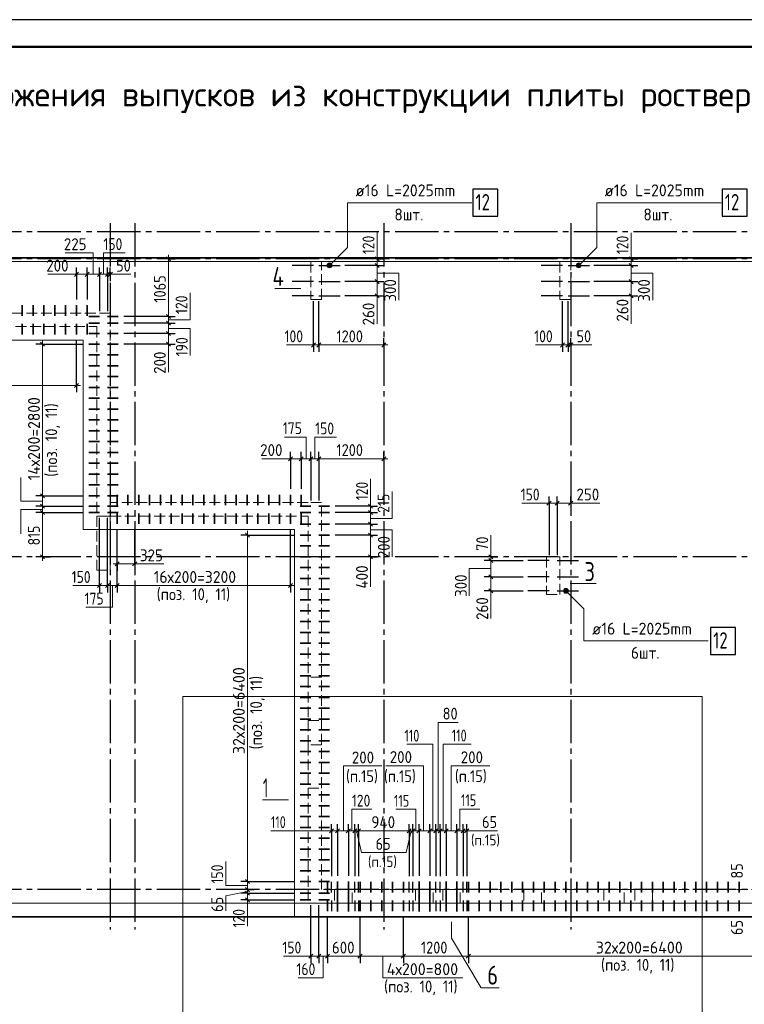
# Model space of a CAD drawing. Header units: millimetres. Extents: x 0 to 42000, y 0 to 29700.
# Tile 3 of 7: x 7027 to 20405, y 11514 to 29700. Entities that reach past the tile are written whole.
import ezdxf

# ---------------------------------------------------------------- set-up
doc = ezdxf.new("R2010")
doc.units = ezdxf.units.MM
doc.linetypes.add('______2', pattern=[270, 200, -70])
doc.linetypes.add('______5', pattern=[1100, 800, -100, 100, -100])
for name, color, linetype, lineweight in [('Standard', 7, 'Continuous', 25), ('Выпуски арматуры Г-обр.', 52, 'Continuous', 25), ('Выпуски арматуры П-обр. равн.', 52, 'Continuous', 25), ('Выпуски ДОП Г-обр.', 52, 'Continuous', 25), ('ЖБ Пилон', 7, 'Continuous', 35), ('ЖБ Плита Фундамента верхний уровень', 7, 'Continuous', 35), ('ЖБ Стена верхний уровень', 7, 'Continuous', 35), ('Общий01', 7, 'Continuous', 13), ('Позиционная метка номер позиции', 7, 'Continuous', 13), ('Размерная линия_ общее', 7, 'Continuous', 13), ('Текст_ общее', 7, 'Continuous', 25)]:
    doc.layers.add(name, color=color, linetype=linetype, lineweight=lineweight)
doc.layers.add('Оси', color=7, linetype='______5', true_color=0x656565)
doc.styles.add('ISOCPEUR', font='txt')

msp = doc.modelspace()

# ---------------------------------------------------------------- hatches: boundary and pattern name
at = {"layer": 'Позиционная метка номер позиции', "linetype": 'Continuous', "lineweight": 13, "transparency": 33554687}
for points in [[(12704, 25173), (12779, 25130), (12715, 25193)], [(12704, 25150), (12758, 25118), (12704, 25173)], [(12704, 25173), (12758, 25118), (12779, 25130)], [(12735, 25118), (12704, 25150), (12715, 25130)], [(12704, 25150), (12735, 25118), (12758, 25118)], [(12715, 25193), (12790, 25150), (12735, 25205)], [(12715, 25193), (12779, 25130), (12790, 25150)], [(12735, 25205), (12790, 25150), (12790, 25173)], [(12735, 25205), (12790, 25173), (12758, 25205)], [(12758, 25205), (12790, 25173), (12779, 25193)], [(17304, 25173), (17379, 25130), (17315, 25193)], [(17304, 25150), (17358, 25118), (17304, 25173)], [(17304, 25173), (17358, 25118), (17379, 25130)], [(17335, 25118), (17304, 25150), (17315, 25130)], [(17304, 25150), (17335, 25118), (17358, 25118)], [(17315, 25193), (17390, 25150), (17335, 25205)], [(17315, 25193), (17379, 25130), (17390, 25150)], [(17335, 25205), (17390, 25150), (17390, 25173)], [(17335, 25205), (17390, 25173), (17358, 25205)], [(17358, 25205), (17390, 25173), (17379, 25193)], [(17069, 19163), (17100, 19195), (17080, 19183)], [(17100, 19195), (17069, 19163), (17069, 19140)], [(17100, 19195), (17069, 19140), (17123, 19195)], [(17123, 19195), (17069, 19140), (17080, 19120)], [(17123, 19195), (17080, 19120), (17144, 19183)], [(17144, 19183), (17080, 19120), (17100, 19108)], [(17144, 19183), (17100, 19108), (17155, 19163)], [(17155, 19163), (17100, 19108), (17123, 19108)], [(17155, 19163), (17123, 19108), (17155, 19140)], [(17155, 19140), (17123, 19108), (17144, 19120)]]:
    msp.add_hatch(color=7, dxfattribs=at).paths.add_polyline_path(points)

# ---------------------------------------------------------------- linework, layer by layer
at = {"layer": 'Standard', "color": 7, "linetype": 'Continuous', "lineweight": 13, "transparency": 33554687}
for p, q in [((12219, 24735), (11736, 24735)), ((17190, 19285), (17673, 19285)), ((11990, 15289), (11507, 15289))]:
    msp.add_line(p, q, dxfattribs=at)
at = {"layer": 'Standard', "color": 7, "linetype": 'Continuous', "lineweight": 25, "transparency": 33554687}
msp.add_lwpolyline([(0, 0), (42000, 0), (42000, 29700), (0, 29700), (0, 0)], close=True, dxfattribs=at)
at = {"layer": 'Standard', "color": 7, "linetype": 'Continuous', "lineweight": 50, "transparency": 33554687}
msp.add_lwpolyline([(2000, 29200), (41500, 29200), (41500, 500), (2000, 500), (2000, 29200)], close=True, dxfattribs=at)
at = {"layer": 'Standard', "color": 7, "linetype": 'Continuous', "lineweight": 13, "transparency": 33554687}
for points in [[(41500, 29200), (2000, 29200), (2000, 5000), (41500, 5000), (41500, 29200)], [(4250, 13382), (41050, 13382), (41050, 25232), (4250, 25232), (4250, 13382)], [(14998, 13039), (14998, 12739), (15548, 11818), (15881, 11818)]]:
    msp.add_lwpolyline(points, dxfattribs=at)
at = {"layer": 'Standard', "color": 254, "linetype": 'Continuous', "lineweight": 35, "true_color": 0xc4c4ff, "transparency": 33554687}
msp.add_lwpolyline([(4005, 13129), (41295, 13129), (41295, 25303), (4005, 25303), (4005, 13129)], dxfattribs=at)
at = {"layer": 'Standard', "color": 7, "linetype": 'Continuous', "lineweight": 18, "transparency": 33554687}
msp.add_lwpolyline([(4000, 13132), (41300, 13132), (41300, 25232), (4000, 25232), (4000, 13132)], dxfattribs=at)
at = {"layer": 'Выпуски арматуры Г-обр.', "color": 7, "linetype": 'Continuous', "lineweight": 25, "transparency": 33554687}
for p, q in [((12450, 25162), (12056, 25162)), ((12550, 25162), (12944, 25162)), ((17050, 25162), (16656, 25162)), ((17150, 25162), (17544, 25162)), ((12450, 24862), (12056, 24862)), ((12550, 24862), (12944, 24862)), ((17050, 24862), (16656, 24862)), ((17150, 24862), (17544, 24862)), ((12450, 24602), (12056, 24602)), ((12550, 24602), (12944, 24602)), ((17050, 24602), (16656, 24602)), ((17150, 24602), (17544, 24602)), ((16800, 19712), (16406, 19712)), ((16950, 19712), (17344, 19712)), ((16800, 19412), (16406, 19412)), ((16950, 19412), (17344, 19412)), ((16800, 19152), (16406, 19152)), ((16950, 19152), (17344, 19152))]:
    msp.add_line(p, q, dxfattribs=at)
at = {"layer": 'Выпуски арматуры Г-обр.', "color": 7, "linetype": 'Continuous', "lineweight": 35, "transparency": 33554687}
for p, q in [((7075, 24232), (7075, 24427)), ((7275, 24232), (7275, 24427)), ((7475, 24232), (7475, 24427)), ((7675, 24232), (7675, 24427)), ((7875, 24232), (7875, 24427)), ((8075, 24232), (8075, 24427)), ((8275, 24232), (8275, 24427)), ((8500, 24217), (8305, 24217)), ((8650, 24217), (8845, 24217)), ((7075, 24082), (7075, 23887)), ((7275, 24082), (7275, 23887)), ((7475, 24082), (7475, 23887)), ((7675, 24082), (7675, 23887)), ((7875, 24082), (7875, 23887)), ((8075, 24082), (8075, 23887)), ((8275, 24082), (8275, 23887)), ((8500, 24097), (8305, 24097)), ((8650, 24097), (8845, 24097)), ((8500, 23907), (8305, 23907)), ((8650, 23907), (8845, 23907)), ((8500, 23707), (8305, 23707)), ((8650, 23707), (8845, 23707)), ((8500, 23507), (8305, 23507)), ((8650, 23507), (8845, 23507)), ((8500, 23307), (8305, 23307)), ((8650, 23307), (8845, 23307)), ((8500, 23107), (8305, 23107)), ((8650, 23107), (8845, 23107)), ((8500, 22907), (8305, 22907)), ((8650, 22907), (8845, 22907)), ((8500, 22707), (8305, 22707)), ((8650, 22707), (8845, 22707)), ((8500, 22507), (8305, 22507)), ((8650, 22507), (8845, 22507)), ((8500, 22307), (8305, 22307)), ((8650, 22307), (8845, 22307)), ((8500, 22107), (8305, 22107)), ((8650, 22107), (8845, 22107)), ((8500, 21907), (8305, 21907)), ((8650, 21907), (8845, 21907)), ((8500, 21707), (8305, 21707)), ((8650, 21707), (8845, 21707)), ((8500, 21507), (8305, 21507)), ((8650, 21507), (8845, 21507)), ((8500, 21307), (8305, 21307)), ((8650, 21307), (8845, 21307)), ((8500, 21107), (8305, 21107)), ((8650, 21107), (8845, 21107)), ((8825, 20732), (8825, 20927)), ((9025, 20732), (9025, 20927)), ((9225, 20732), (9225, 20927)), ((9425, 20732), (9425, 20927)), ((9625, 20732), (9625, 20927)), ((9825, 20732), (9825, 20927)), ((10025, 20732), (10025, 20927)), ((10225, 20732), (10225, 20927)), ((10425, 20732), (10425, 20927)), ((10625, 20732), (10625, 20927)), ((10825, 20732), (10825, 20927)), ((11025, 20732), (11025, 20927)), ((11225, 20732), (11225, 20927)), ((11425, 20732), (11425, 20927)), ((11625, 20732), (11625, 20927)), ((11825, 20732), (11825, 20927)), ((12025, 20732), (12025, 20927)), ((12225, 20732), (12225, 20927)), ((8500, 20907), (8305, 20907)), ((8650, 20907), (8845, 20907)), ((8500, 20717), (8305, 20717)), ((8500, 20597), (8305, 20597)), ((8650, 20717), (8845, 20717)), ((8650, 20597), (8845, 20597)), ((8825, 20582), (8825, 20387)), ((9025, 20582), (9025, 20387)), ((9225, 20582), (9225, 20387)), ((9425, 20582), (9425, 20387)), ((9625, 20582), (9625, 20387)), ((9825, 20582), (9825, 20387)), ((10025, 20582), (10025, 20387)), ((10225, 20582), (10225, 20387)), ((10425, 20582), (10425, 20387)), ((10625, 20582), (10625, 20387)), ((10825, 20582), (10825, 20387)), ((11025, 20582), (11025, 20387)), ((11225, 20582), (11225, 20387)), ((11425, 20582), (11425, 20387)), ((11625, 20582), (11625, 20387)), ((11825, 20582), (11825, 20387)), ((12025, 20582), (12025, 20387)), ((12400, 20717), (12205, 20717)), ((12400, 20597), (12205, 20597)), ((12225, 20582), (12225, 20387)), ((12550, 20717), (12745, 20717)), ((12550, 20597), (12745, 20597)), ((12400, 20382), (12205, 20382)), ((12550, 20382), (12745, 20382)), ((12400, 20182), (12205, 20182)), ((12550, 20182), (12745, 20182)), ((12400, 19982), (12205, 19982)), ((12550, 19982), (12745, 19982)), ((12400, 19782), (12205, 19782)), ((12550, 19782), (12745, 19782)), ((12400, 19582), (12205, 19582)), ((12550, 19582), (12745, 19582)), ((12400, 19382), (12205, 19382)), ((12550, 19382), (12745, 19382)), ((12400, 19182), (12205, 19182)), ((12550, 19182), (12745, 19182)), ((12400, 18982), (12205, 18982)), ((12550, 18982), (12745, 18982)), ((12400, 18782), (12205, 18782)), ((12550, 18782), (12745, 18782)), ((12400, 18582), (12205, 18582)), ((12550, 18582), (12745, 18582)), ((12400, 18382), (12205, 18382)), ((12550, 18382), (12745, 18382)), ((12400, 18182), (12205, 18182)), ((12550, 18182), (12745, 18182)), ((12400, 17982), (12205, 17982)), ((12550, 17982), (12745, 17982)), ((12400, 17782), (12205, 17782)), ((12550, 17782), (12745, 17782)), ((12400, 17582), (12205, 17582)), ((12550, 17582), (12745, 17582)), ((12400, 17382), (12205, 17382)), ((12550, 17382), (12745, 17382)), ((12400, 17182), (12205, 17182)), ((12550, 17182), (12745, 17182)), ((12400, 16982), (12205, 16982)), ((12550, 16982), (12745, 16982)), ((12400, 16782), (12205, 16782)), ((12550, 16782), (12745, 16782)), ((12400, 16582), (12205, 16582)), ((12550, 16582), (12745, 16582)), ((12400, 16382), (12205, 16382)), ((12550, 16382), (12745, 16382)), ((12400, 16182), (12205, 16182)), ((12550, 16182), (12745, 16182)), ((12400, 15982), (12205, 15982)), ((12550, 15982), (12745, 15982)), ((12400, 15782), (12205, 15782)), ((12550, 15782), (12745, 15782)), ((12400, 15582), (12205, 15582)), ((12550, 15582), (12745, 15582)), ((12400, 15382), (12205, 15382)), ((12550, 15382), (12745, 15382)), ((12400, 15182), (12205, 15182)), ((12550, 15182), (12745, 15182)), ((12400, 14982), (12205, 14982)), ((12550, 14982), (12745, 14982)), ((12400, 14782), (12205, 14782)), ((12550, 14782), (12745, 14782)), ((12400, 14582), (12205, 14582)), ((12550, 14582), (12745, 14582)), ((12400, 14382), (12205, 14382)), ((12550, 14382), (12745, 14382)), ((12400, 14182), (12205, 14182)), ((12550, 14182), (12745, 14182)), ((12400, 13982), (12205, 13982)), ((12550, 13982), (12745, 13982)), ((12400, 13782), (12205, 13782)), ((12550, 13782), (12745, 13782)), ((12710, 13582), (12710, 13777)), ((13310, 13582), (13310, 13777)), ((13510, 13582), (13510, 13777)), ((13710, 13582), (13710, 13777)), ((13910, 13582), (13910, 13777)), ((14110, 13582), (14110, 13777)), ((15310, 13582), (15310, 13777)), ((15510, 13582), (15510, 13777)), ((15710, 13582), (15710, 13777)), ((15910, 13582), (15910, 13777)), ((16110, 13582), (16110, 13777)), ((16310, 13582), (16310, 13777)), ((16510, 13582), (16510, 13777)), ((16710, 13582), (16710, 13777)), ((16910, 13582), (16910, 13777)), ((17110, 13582), (17110, 13777)), ((17310, 13582), (17310, 13777)), ((17510, 13582), (17510, 13777)), ((17710, 13582), (17710, 13777)), ((17910, 13582), (17910, 13777)), ((18110, 13582), (18110, 13777)), ((18310, 13582), (18310, 13777)), ((18510, 13582), (18510, 13777)), ((18710, 13582), (18710, 13777)), ((18910, 13582), (18910, 13777)), ((19110, 13582), (19110, 13777)), ((19310, 13582), (19310, 13777)), ((19510, 13582), (19510, 13777)), ((19710, 13582), (19710, 13777)), ((19910, 13582), (19910, 13777)), ((20110, 13582), (20110, 13777)), ((20310, 13582), (20310, 13777)), ((12400, 13567), (12205, 13567)), ((12550, 13567), (12745, 13567)), ((12400, 13447), (12205, 13447)), ((12550, 13447), (12745, 13447)), ((12710, 13432), (12710, 13237)), ((13310, 13432), (13310, 13237)), ((13510, 13432), (13510, 13237)), ((13710, 13432), (13710, 13237)), ((13910, 13432), (13910, 13237)), ((14110, 13432), (14110, 13237)), ((15310, 13432), (15310, 13237)), ((15510, 13432), (15510, 13237)), ((15710, 13432), (15710, 13237)), ((15910, 13432), (15910, 13237)), ((16110, 13432), (16110, 13237)), ((16310, 13432), (16310, 13237)), ((16510, 13432), (16510, 13237)), ((16710, 13432), (16710, 13237)), ((16910, 13432), (16910, 13237)), ((17110, 13432), (17110, 13237)), ((17310, 13432), (17310, 13237)), ((17510, 13432), (17510, 13237)), ((17710, 13432), (17710, 13237)), ((17910, 13432), (17910, 13237)), ((18110, 13432), (18110, 13237)), ((18310, 13432), (18310, 13237)), ((18510, 13432), (18510, 13237)), ((18710, 13432), (18710, 13237)), ((18910, 13432), (18910, 13237)), ((19110, 13432), (19110, 13237)), ((19310, 13432), (19310, 13237)), ((19510, 13432), (19510, 13237)), ((19710, 13432), (19710, 13237)), ((19910, 13432), (19910, 13237)), ((20110, 13432), (20110, 13237)), ((20310, 13432), (20310, 13237))]:
    msp.add_line(p, q, dxfattribs=at)
at = {"layer": 'Выпуски арматуры Г-обр.', "color": 7, "linetype": 'Continuous', "lineweight": 25, "transparency": 33554687}
for points in [[(15392, 26070), (15852, 26070), (15852, 26570), (15392, 26570), (15392, 26070)], [(19995, 26070), (20455, 26070), (20455, 26570), (19995, 26570), (19995, 26070)], [(19781, 17976), (20241, 17976), (20241, 18476), (19781, 18476), (19781, 17976)]]:
    msp.add_lwpolyline(points, dxfattribs=at)
at = {"layer": 'Выпуски арматуры П-обр. равн.', "color": 7, "linetype": 'Continuous', "lineweight": 35, "transparency": 33554687}
for p, q in [((12895, 13229), (12895, 13782)), ((13095, 13229), (13095, 13782)), ((14400, 13230), (14400, 13783)), ((14600, 13230), (14600, 13783)), ((14900, 13230), (14900, 13783)), ((15100, 13230), (15100, 13783))]:
    msp.add_line(p, q, dxfattribs=at)
at = {"layer": 'Выпуски ДОП Г-обр.', "color": 7, "linetype": 'Continuous', "lineweight": 25, "transparency": 33554687}
for p, q in [((12785, 13582), (12785, 13777)), ((13215, 13582), (13215, 13777)), ((13280, 13582), (13280, 13777)), ((14220, 13582), (14220, 13777)), ((14285, 13582), (14285, 13777)), ((14710, 13582), (14710, 13777)), ((14790, 13582), (14790, 13777)), ((15215, 13582), (15215, 13777)), ((15280, 13582), (15280, 13777)), ((12785, 13432), (12785, 13237)), ((13215, 13432), (13215, 13237)), ((13280, 13432), (13280, 13237)), ((14220, 13432), (14220, 13237)), ((14285, 13432), (14285, 13237)), ((14710, 13432), (14710, 13237)), ((14790, 13432), (14790, 13237)), ((15215, 13432), (15215, 13237)), ((15280, 13432), (15280, 13237))]:
    msp.add_line(p, q, dxfattribs=at)
at = {"layer": 'ЖБ Пилон', "color": 250, "linetype": '______2', "lineweight": 13, "true_color": 0x3b3b3b, "transparency": 33554687}
for p, q in [((12600, 25232), (12400, 25232)), ((12400, 25232), (12400, 24532)), ((12600, 24532), (12600, 25232)), ((17200, 25232), (17000, 25232)), ((17000, 25232), (17000, 24532)), ((17200, 24532), (17200, 25232)), ((12400, 24532), (12600, 24532)), ((17000, 24532), (17200, 24532)), ((17000, 19782), (16750, 19782)), ((16750, 19782), (16750, 19082)), ((17000, 19082), (17000, 19782)), ((16750, 19082), (17000, 19082))]:
    msp.add_line(p, q, dxfattribs=at)
at = {"layer": 'ЖБ Плита Фундамента верхний уровень', "color": 8, "linetype": 'Continuous', "lineweight": 18, "transparency": 33554687}
for p, q in [((41300, 25232), (4000, 25232)), ((4000, 23782), (8200, 23782)), ((8200, 23782), (8200, 20282)), ((8200, 20282), (12100, 20282)), ((12100, 20282), (12100, 13132)), ((12100, 13132), (37700, 13132))]:
    msp.add_line(p, q, dxfattribs=at)
at = {"layer": 'ЖБ Стена верхний уровень', "color": 250, "linetype": '______2', "lineweight": 13, "true_color": 0x3b3b3b, "transparency": 33554687}
for p, q in [((8700, 24282), (4500, 24282)), ((8700, 24032), (8700, 24282)), ((4250, 24032), (8450, 24032)), ((8450, 24032), (8450, 20532)), ((8700, 20532), (8700, 24032)), ((12350, 20782), (8700, 20782)), ((8700, 20782), (8700, 20532)), ((12600, 20782), (12350, 20782)), ((12600, 17557), (12600, 20782)), ((8450, 20532), (8700, 20532)), ((8450, 20532), (8450, 19532)), ((8700, 20532), (8450, 20532)), ((8700, 19532), (8700, 20532)), ((8700, 20532), (12350, 20532)), ((12350, 20532), (12350, 17557)), ((8450, 19532), (8700, 19532)), ((12600, 17557), (12350, 17557)), ((12350, 17557), (12350, 16757)), ((12600, 16757), (12600, 17557)), ((12350, 16757), (12600, 16757)), ((12350, 16757), (12350, 16307)), ((12600, 16307), (12600, 16757)), ((12600, 16307), (12350, 16307)), ((12350, 16307), (12350, 15507)), ((12600, 15507), (12600, 16307)), ((12350, 15507), (12600, 15507)), ((12350, 15507), (12350, 13632)), ((12600, 13632), (12600, 15507)), ((12350, 13632), (12350, 13382)), ((12837, 13632), (12600, 13632)), ((12837, 13632), (12837, 13382)), ((13162, 13632), (12837, 13632)), ((13162, 13382), (13162, 13632)), ((14337, 13632), (13162, 13632)), ((14337, 13632), (14337, 13382)), ((14662, 13632), (14337, 13632)), ((14662, 13382), (14662, 13632)), ((14837, 13632), (14662, 13632)), ((14837, 13632), (14837, 13382)), ((15162, 13632), (14837, 13632)), ((15162, 13382), (15162, 13632)), ((16337, 13632), (15162, 13632)), ((16337, 13632), (16337, 13382)), ((16662, 13632), (16337, 13632)), ((16662, 13382), (16662, 13632)), ((17811, 13632), (16662, 13632)), ((17811, 13632), (17811, 13382)), ((18188, 13632), (17811, 13632)), ((18188, 13382), (18188, 13632)), ((18387, 13632), (18188, 13632)), ((18387, 13632), (18387, 13382)), ((18712, 13632), (18387, 13632)), ((18712, 13382), (18712, 13632)), ((21820, 13632), (18712, 13632)), ((12350, 13382), (12837, 13382)), ((12837, 13382), (13162, 13382)), ((13162, 13382), (14337, 13382)), ((14337, 13382), (14662, 13382)), ((14662, 13382), (14837, 13382)), ((14837, 13382), (15162, 13382)), ((15162, 13382), (16337, 13382)), ((16337, 13382), (16662, 13382)), ((16662, 13382), (17811, 13382)), ((17811, 13382), (18188, 13382)), ((18188, 13382), (18387, 13382)), ((18387, 13382), (18712, 13382)), ((18712, 13382), (21820, 13382))]:
    msp.add_line(p, q, dxfattribs=at)
at = {"layer": 'Оси', "color": 8, "linetype": '______5', "lineweight": -3, "transparency": 33554687}
for p, q in [((8700, 25939), (8700, 12896)), ((9150, 25939), (9150, 12896)), ((13750, 25939), (13750, 12896)), ((17200, 25939), (17200, 12896)), ((41157, 25782), (3764, 25782)), ((41157, 25282), (3764, 25282)), ((41157, 19782), (3764, 19782)), ((41157, 13632), (3764, 13632))]:
    msp.add_line(p, q, dxfattribs=at)
at = {"layer": 'Позиционная метка номер позиции', "color": 7, "linetype": 'Continuous', "lineweight": 13, "transparency": 33554687}
for p, q in [((13627, 25282), (13627, 25782)), ((18316, 25282), (18316, 25762)), ((12715, 25193), (12715, 25193)), ((12715, 25130), (12715, 25130)), ((12779, 25193), (12779, 25193)), ((12779, 25130), (12779, 25130)), ((17315, 25193), (17315, 25193)), ((17315, 25130), (17315, 25130)), ((17379, 25193), (17379, 25193)), ((17379, 25130), (17379, 25130)), ((8075, 24997), (7545, 24997)), ((8700, 24997), (9080, 24997)), ((13627, 24602), (13627, 24082)), ((18316, 24602), (18316, 24082)), ((9774, 23707), (9774, 23187)), ((12450, 23692), (11950, 23692)), ((17050, 23692), (16550, 23692)), ((17200, 23692), (17590, 23692)), ((12025, 21592), (11495, 21592)), ((13506, 20717), (13506, 21217)), ((16800, 20770), (16300, 20770)), ((17200, 20770), (17740, 20770)), ((15727, 19782), (15727, 20182)), ((9150, 19647), (9690, 19647)), ((13506, 19782), (13506, 19222)), ((8500, 19247), (8010, 19247)), ((15727, 19152), (15727, 18642)), ((17080, 19183), (17080, 19183)), ((17080, 19120), (17080, 19120)), ((17144, 19183), (17144, 19183)), ((17144, 19120), (17144, 19120)), ((12785, 14719), (11665, 14719)), ((15280, 14719), (15850, 14719)), ((11233, 13447), (11233, 12957)), ((12400, 12402), (11900, 12402))]:
    msp.add_line(p, q, dxfattribs=at)
for points in [[(12747, 25162), (13080, 25495), (13080, 26320), (15375, 26320)], [(17347, 25162), (17680, 25495), (17680, 26320), (19975, 26320)], [(8386, 24997), (8386, 25397), (7866, 25397)], [(8573, 24997), (8573, 25397), (8973, 25397)], [(13627, 25018), (14027, 25018), (14027, 24518)], [(18316, 25018), (18716, 25018), (18716, 24518)], [(9774, 24157), (10174, 24157), (10174, 24657)], [(9774, 23996), (10174, 23996), (10174, 23496)], [(12313, 21592), (12313, 21992), (11913, 21992)], [(12473, 21592), (12473, 21992), (12873, 21992)], [(7450, 20807), (7050, 20807), (7050, 21247)], [(13506, 20487), (13906, 20487), (13906, 20987)], [(7450, 20651), (7050, 20651), (7050, 20201)], [(13506, 20277), (13906, 20277), (13906, 19777)], [(15727, 19561), (15327, 19561), (15327, 19061)], [(8738, 19247), (8738, 18847), (8247, 18847)], [(17112, 19152), (17445, 18818), (17445, 18226), (19740, 18226)], [(14753, 14719), (14753, 16719), (15123, 16719)], [(14656, 14719), (14656, 16319), (14176, 16319)], [(14845, 14719), (14845, 16319), (15365, 16319)], [(13005, 14719), (13005, 15919), (13711, 15919)], [(14485, 14719), (14485, 15919), (13785, 15919)], [(14995, 14719), (14995, 15919), (15705, 15919)], [(13159, 14719), (13159, 15119), (13529, 15119)], [(14340, 14719), (14340, 15119), (13970, 15119)], [(15155, 14719), (15155, 15119), (15525, 15119)], [(13245, 14719), (13335, 14319), (13774, 14319)], [(14254, 14719), (14164, 14319), (13774, 14319)], [(11233, 13709), (10833, 13709), (10833, 14149)], [(11233, 13599), (10833, 13519), (10833, 13239)], [(12628, 12402), (12628, 12002), (12168, 12002)], [(13729, 12402), (13729, 12002), (15209, 12002)]]:
    msp.add_lwpolyline(points, dxfattribs=at)
at = {"layer": 'Позиционная метка номер позиции', "color": 240, "linetype": 'Continuous', "lineweight": 13, "transparency": 33554687}
msp.add_lwpolyline([(10037, 17197), (19626, 17197), (19626, 11347), (10037, 11347), (10037, 17197)], dxfattribs=at)
at = {"layer": 'Позиционная метка номер позиции', "color": 7, "linetype": 'Continuous', "lineweight": 13, "transparency": 33554687}
for centre in [(12747, 25162), (17347, 25162), (17112, 19152)]:
    msp.add_circle(centre, 45, dxfattribs=at)
at = {"layer": 'Размерная линия_ общее', "color": 253, "linetype": 'Continuous', "lineweight": -3, "true_color": 0xa0a0a0, "transparency": 33554687}
for p, q in [((9774, 25282), (9649, 25282)), ((9774, 25282), (9899, 25282)), ((9774, 25282), (9774, 25282)), ((13627, 25282), (13502, 25282)), ((13627, 25282), (13752, 25282)), ((18316, 25282), (18191, 25282)), ((18316, 25282), (18441, 25282)), ((18316, 25282), (18316, 25282)), ((8075, 24997), (8075, 25122)), ((8275, 24997), (8275, 25122)), ((8500, 24997), (8500, 25122)), ((8650, 24997), (8650, 25122)), ((8700, 24997), (8700, 25122)), ((13627, 25162), (13502, 25162)), ((13627, 25162), (13752, 25162)), ((18316, 25162), (18191, 25162)), ((18316, 25162), (18441, 25162)), ((8075, 24997), (8075, 24872)), ((8075, 24997), (8075, 24533)), ((8275, 24997), (8275, 24872)), ((8275, 24997), (8275, 24533)), ((8500, 24997), (8500, 24872)), ((8500, 24997), (8500, 24317)), ((8650, 24997), (8650, 24872)), ((8650, 24997), (8650, 24317)), ((8700, 24997), (8700, 24872)), ((8700, 24997), (8700, 24997)), ((13627, 24862), (13502, 24862)), ((13627, 24862), (13752, 24862)), ((18316, 24862), (18191, 24862)), ((18316, 24862), (18441, 24862)), ((13627, 24602), (13502, 24602)), ((13627, 24602), (13752, 24602)), ((18316, 24602), (18191, 24602)), ((18316, 24602), (18441, 24602)), ((9774, 24217), (9649, 24217)), ((9774, 24217), (9899, 24217)), ((9774, 24097), (9649, 24097)), ((9774, 24097), (9899, 24097)), ((9774, 23907), (9649, 23907)), ((9774, 23907), (9899, 23907)), ((7450, 23707), (7325, 23707)), ((7450, 23707), (7575, 23707)), ((7450, 23707), (8199, 23707)), ((9774, 23707), (9649, 23707)), ((9774, 23707), (9899, 23707)), ((12450, 23692), (12450, 23817)), ((12450, 23692), (12450, 23567)), ((12550, 23692), (12550, 23817)), ((12550, 23692), (12550, 23567)), ((13750, 23692), (13750, 23817)), ((13750, 23692), (13750, 23567)), ((13750, 23692), (13750, 23692)), ((17050, 23692), (17050, 23817)), ((17050, 23692), (17050, 23567)), ((17150, 23692), (17150, 23817)), ((17150, 23692), (17150, 23567)), ((17200, 23692), (17200, 23817)), ((17200, 23692), (17200, 23567)), ((17200, 23692), (17200, 23692)), ((8075, 22945), (8075, 23070)), ((8075, 22945), (8075, 22820)), ((12025, 21592), (12025, 21717)), ((12225, 21592), (12225, 21717)), ((12400, 21592), (12400, 21717)), ((12550, 21592), (12550, 21717)), ((13750, 21592), (13750, 21717)), ((12025, 21592), (12025, 21466)), ((12025, 21592), (12025, 21033)), ((12225, 21592), (12225, 21466)), ((12225, 21592), (12225, 21033)), ((12400, 21592), (12400, 21466)), ((12400, 21592), (12400, 20817)), ((12550, 21592), (12550, 21466)), ((12550, 21592), (12550, 20817)), ((13750, 21592), (13750, 21466)), ((13750, 21592), (13750, 21570)), ((7450, 20907), (7325, 20907)), ((7450, 20907), (7575, 20907)), ((7450, 20907), (8199, 20907)), ((16800, 20770), (16800, 20895)), ((16800, 20770), (16800, 20645)), ((16800, 20770), (16800, 19812)), ((16950, 20770), (16950, 20895)), ((16950, 20770), (16950, 20645)), ((16950, 20770), (16950, 19812)), ((17200, 20770), (17200, 20895)), ((17200, 20770), (17200, 20645)), ((17200, 20770), (17200, 20770)), ((7450, 20717), (7325, 20717)), ((7450, 20597), (7325, 20597)), ((7450, 20717), (7575, 20717)), ((7450, 20717), (8199, 20717)), ((7450, 20597), (7575, 20597)), ((7450, 20597), (8199, 20597)), ((13506, 20717), (13381, 20717)), ((13506, 20597), (13381, 20597)), ((13506, 20717), (13631, 20717)), ((13506, 20597), (13631, 20597)), ((13506, 20382), (13381, 20382)), ((13506, 20382), (13631, 20382)), ((8825, 19647), (8825, 20281)), ((9150, 19647), (9150, 20281)), ((12025, 19247), (12025, 20281)), ((11233, 20182), (11108, 20182)), ((11233, 20182), (11358, 20182)), ((11233, 20182), (12099, 20182)), ((13506, 20182), (13381, 20182)), ((13506, 20182), (13631, 20182)), ((7450, 19782), (7325, 19782)), ((7450, 19782), (7575, 19782)), ((7450, 19782), (7598, 19782)), ((8825, 19647), (8825, 19772)), ((8825, 19647), (8825, 19522)), ((9150, 19647), (9150, 19772)), ((9150, 19647), (9150, 19522)), ((13506, 19782), (13381, 19782)), ((13506, 19782), (13631, 19782)), ((13506, 19782), (13506, 19782)), ((15727, 19782), (15602, 19782)), ((15727, 19712), (15602, 19712)), ((15727, 19782), (15852, 19782)), ((15727, 19782), (15727, 19782)), ((15727, 19712), (15852, 19712)), ((15727, 19712), (16323, 19712)), ((8500, 19247), (8500, 19372)), ((8650, 19247), (8650, 19372)), ((8825, 19247), (8825, 19372)), ((12025, 19247), (12025, 19372)), ((15727, 19412), (15602, 19412)), ((15727, 19412), (15852, 19412)), ((15727, 19412), (16323, 19412)), ((8500, 19247), (8500, 19122)), ((8650, 19247), (8650, 19122)), ((8825, 19247), (8825, 19122)), ((12025, 19247), (12025, 19122)), ((15727, 19152), (15602, 19152)), ((15727, 19152), (15852, 19152)), ((15727, 19152), (16323, 19152)), ((12785, 14719), (12785, 14844)), ((12895, 14719), (12895, 14844)), ((13095, 14719), (13095, 14844)), ((13215, 14719), (13215, 14844)), ((13280, 14719), (13280, 14844)), ((14220, 14719), (14220, 14844)), ((14285, 14719), (14285, 14844)), ((14400, 14719), (14400, 14844)), ((14600, 14719), (14600, 14844)), ((14710, 14719), (14710, 14844)), ((14790, 14719), (14790, 14844)), ((14900, 14719), (14900, 14844)), ((15100, 14719), (15100, 14844)), ((15215, 14719), (15215, 14844)), ((15280, 14719), (15280, 14844)), ((12785, 14719), (12785, 14594)), ((12895, 14719), (12895, 14594)), ((13095, 14719), (13095, 14594)), ((13215, 14719), (13215, 14594)), ((13280, 14719), (13280, 14594)), ((14220, 14719), (14220, 14594)), ((14220, 14719), (14220, 13883)), ((14285, 14719), (14285, 14594)), ((14285, 14719), (14285, 13883)), ((14400, 14719), (14400, 14594)), ((14400, 14719), (14400, 13888)), ((14600, 14719), (14600, 14594)), ((14600, 14719), (14600, 13888)), ((14710, 14719), (14710, 14594)), ((14710, 14719), (14710, 13883)), ((14790, 14719), (14790, 14594)), ((14790, 14719), (14790, 13883)), ((14900, 14719), (14900, 14594)), ((14900, 14719), (14900, 13888)), ((15100, 14719), (15100, 14594)), ((15100, 14719), (15100, 13888)), ((15215, 14719), (15215, 14594)), ((15215, 14719), (15215, 13883)), ((15280, 14719), (15280, 14594)), ((15280, 14719), (15280, 13883)), ((11233, 13782), (11108, 13782)), ((11233, 13782), (11358, 13782)), ((11233, 13782), (12099, 13782)), ((11233, 13632), (11108, 13632)), ((11233, 13567), (11108, 13567)), ((11233, 13632), (11358, 13632)), ((11233, 13632), (11233, 13632)), ((11233, 13567), (11358, 13567)), ((11233, 13567), (12099, 13567)), ((11233, 13447), (11108, 13447)), ((11233, 13447), (11358, 13447)), ((11233, 13447), (12099, 13447)), ((12400, 12402), (12400, 12527)), ((12400, 12402), (12400, 12277)), ((12550, 12402), (12550, 12527)), ((12550, 12402), (12550, 12277)), ((12710, 12402), (12710, 12527)), ((12710, 12402), (12710, 12277)), ((13310, 12402), (13310, 12527)), ((13310, 12402), (13310, 12277)), ((14110, 12402), (14110, 12527)), ((14110, 12402), (14110, 12277)), ((15310, 12402), (15310, 12527)), ((15310, 12402), (15310, 12277))]:
    msp.add_line(p, q, dxfattribs=at)
at = {"layer": 'Размерная линия_ общее', "color": 7, "linetype": 'Continuous', "lineweight": 25, "transparency": 33554687}
for p, q in [((9736, 25319), (9811, 25244)), ((13590, 25319), (13665, 25244)), ((18279, 25319), (18354, 25244)), ((13590, 25199), (13665, 25124)), ((18279, 25199), (18354, 25124)), ((8037, 24959), (8112, 25034)), ((8237, 24959), (8312, 25034)), ((8462, 24959), (8537, 25034)), ((8612, 24959), (8687, 25034)), ((8662, 24959), (8737, 25034)), ((13590, 24899), (13665, 24824)), ((18279, 24899), (18354, 24824)), ((13590, 24639), (13665, 24564)), ((18279, 24639), (18354, 24564)), ((9736, 24254), (9811, 24179)), ((9736, 24134), (9811, 24059)), ((9736, 23944), (9811, 23869)), ((7412, 23744), (7487, 23669)), ((9736, 23744), (9811, 23669)), ((12412, 23654), (12487, 23729)), ((12512, 23654), (12587, 23729)), ((13712, 23654), (13787, 23729)), ((17012, 23654), (17087, 23729)), ((17112, 23654), (17187, 23729)), ((17162, 23654), (17237, 23729)), ((8037, 22907), (8112, 22982)), ((11987, 21554), (12062, 21629)), ((12187, 21554), (12262, 21629)), ((12362, 21554), (12437, 21629)), ((12512, 21554), (12587, 21629)), ((13712, 21554), (13787, 21629)), ((7412, 20944), (7487, 20869)), ((7412, 20754), (7487, 20679)), ((13543, 20679), (13468, 20754)), ((16762, 20733), (16837, 20808)), ((16912, 20733), (16987, 20808)), ((17162, 20733), (17237, 20808)), ((7412, 20634), (7487, 20559)), ((13543, 20559), (13468, 20634)), ((13543, 20344), (13468, 20419)), ((11271, 20144), (11196, 20219)), ((13543, 20144), (13468, 20219)), ((7412, 19819), (7487, 19744)), ((8787, 19610), (8862, 19685)), ((9112, 19610), (9187, 19685)), ((13543, 19744), (13468, 19819)), ((15689, 19819), (15764, 19744)), ((15689, 19749), (15764, 19674)), ((8462, 19210), (8537, 19285)), ((8612, 19210), (8687, 19285)), ((8787, 19210), (8862, 19285)), ((11987, 19210), (12062, 19285)), ((15689, 19449), (15764, 19374)), ((15689, 19189), (15764, 19114)), ((12747, 14682), (12822, 14757)), ((12857, 14682), (12932, 14757)), ((13057, 14682), (13132, 14757)), ((13177, 14682), (13252, 14757)), ((13242, 14682), (13317, 14757)), ((14182, 14682), (14257, 14757)), ((14247, 14682), (14322, 14757)), ((14362, 14682), (14437, 14757)), ((14562, 14682), (14637, 14757)), ((14672, 14682), (14747, 14757)), ((14752, 14682), (14827, 14757)), ((14862, 14682), (14937, 14757)), ((15062, 14682), (15137, 14757)), ((15177, 14682), (15252, 14757)), ((15242, 14682), (15317, 14757)), ((11271, 13744), (11196, 13819)), ((11271, 13594), (11196, 13669)), ((11271, 13529), (11196, 13604)), ((11271, 13409), (11196, 13484)), ((12362, 12364), (12437, 12439)), ((12512, 12364), (12587, 12439)), ((12672, 12364), (12747, 12439)), ((13272, 12364), (13347, 12439)), ((14072, 12364), (14147, 12439)), ((15272, 12364), (15347, 12439))]:
    msp.add_line(p, q, dxfattribs=at)
at = {"layer": 'Размерная линия_ общее', "color": 7, "linetype": 'Continuous', "lineweight": 13, "transparency": 33554687}
for p, q in [((9774, 25282), (9774, 25357)), ((13627, 25282), (13627, 25357)), ((18316, 25282), (18316, 25357)), ((13627, 25162), (13627, 24862)), ((18316, 25162), (18316, 24862)), ((8075, 24997), (8000, 24997)), ((8075, 24997), (8275, 24997)), ((8275, 24997), (8500, 24997)), ((8500, 24997), (8650, 24997)), ((8650, 24997), (8700, 24997)), ((8700, 24997), (8775, 24997)), ((13627, 24862), (13627, 24602)), ((18316, 24862), (18316, 24602)), ((13627, 24602), (13627, 24527)), ((18316, 24602), (18316, 24527)), ((9774, 24217), (9774, 24097)), ((9774, 24097), (9774, 23907)), ((9774, 23907), (9774, 23707)), ((7450, 23707), (7450, 23782)), ((9774, 23707), (9774, 23632)), ((12450, 23692), (12375, 23692)), ((12450, 23692), (12550, 23692)), ((12550, 23692), (13750, 23692)), ((13750, 23692), (13825, 23692)), ((17050, 23692), (16975, 23692)), ((17050, 23692), (17150, 23692)), ((17150, 23692), (17200, 23692)), ((17200, 23692), (17275, 23692)), ((4675, 22945), (8075, 22945)), ((8075, 22945), (8150, 22945)), ((12025, 21592), (11950, 21592)), ((12025, 21592), (12225, 21592)), ((12225, 21592), (12400, 21592)), ((12400, 21592), (12550, 21592)), ((12550, 21592), (13750, 21592)), ((13750, 21592), (13825, 21592)), ((7450, 20907), (7450, 20717)), ((13506, 20717), (13506, 20792)), ((16800, 20770), (16725, 20770)), ((16800, 20770), (16950, 20770)), ((16950, 20770), (17200, 20770)), ((17200, 20770), (17275, 20770)), ((7450, 20717), (7450, 20597)), ((7450, 20597), (7450, 19782)), ((13506, 20597), (13506, 20717)), ((13506, 20382), (13506, 20597)), ((13506, 20182), (13506, 20382)), ((11233, 20182), (11233, 20257)), ((11233, 13782), (11233, 20182)), ((13506, 19782), (13506, 20182)), ((15727, 19782), (15727, 19857)), ((7450, 19782), (7450, 19707)), ((8825, 19647), (8750, 19647)), ((8825, 19647), (9150, 19647)), ((9150, 19647), (9225, 19647)), ((13506, 19782), (13506, 19707)), ((15727, 19782), (15727, 19712)), ((15727, 19712), (15727, 19412)), ((15727, 19412), (15727, 19152)), ((8500, 19247), (8425, 19247)), ((8500, 19247), (8650, 19247)), ((8650, 19247), (8825, 19247)), ((8825, 19247), (12025, 19247)), ((12025, 19247), (12100, 19247)), ((15727, 19152), (15727, 19077)), ((12785, 14719), (12710, 14719)), ((12785, 14719), (12895, 14719)), ((12895, 14719), (13095, 14719)), ((13095, 14719), (13215, 14719)), ((13215, 14719), (13280, 14719)), ((13280, 14719), (14220, 14719)), ((14220, 14719), (14285, 14719)), ((14285, 14719), (14400, 14719)), ((14400, 14719), (14600, 14719)), ((14600, 14719), (14710, 14719)), ((14710, 14719), (14790, 14719)), ((14790, 14719), (14900, 14719)), ((14900, 14719), (15100, 14719)), ((15100, 14719), (15215, 14719)), ((15215, 14719), (15280, 14719)), ((15280, 14719), (15355, 14719)), ((11233, 13632), (11233, 13782)), ((11233, 13567), (11233, 13632)), ((11233, 13447), (11233, 13567)), ((11233, 13447), (11233, 13372)), ((12400, 12402), (12325, 12402)), ((12400, 12402), (12550, 12402)), ((13310, 12402), (14110, 12402)), ((15310, 12402), (21710, 12402))]:
    msp.add_line(p, q, dxfattribs=at)
for points in [[(9774, 25282), (9774, 24370), (9774, 24370), (9774, 24344), (9774, 24344), (9774, 24269), (9774, 24269), (9774, 24217)], [(13627, 25282), (13627, 25265), (13627, 25265), (13627, 25174), (13627, 25174), (13627, 25162)], [(18316, 25282), (18316, 25266), (18316, 25266), (18316, 25173), (18316, 25173), (18316, 25162)], [(7450, 23707), (7450, 21091), (7450, 21091), (7450, 20907)], [(12550, 12402), (12683, 12402), (12683, 12402), (12710, 12402)], [(12710, 12402), (12752, 12402), (12752, 12402), (13143, 12402), (13143, 12402), (13224, 12402), (13224, 12402), (13310, 12402)], [(14110, 12402), (14178, 12402), (14178, 12402), (14255, 12402), (14255, 12402), (15310, 12402)]]:
    msp.add_lwpolyline(points, dxfattribs=at)
at = {"layer": 'Размерная линия_ общее', "color": 253, "linetype": 'Continuous', "lineweight": -3, "true_color": 0xa0a0a0, "transparency": 33554687}
for points in [[(13627, 25282), (13635, 25282), (13635, 25282), (13650, 25282)], [(13627, 25162), (13610, 25162), (13610, 25162), (13027, 25162)], [(18316, 25162), (18299, 25162), (18299, 25162), (17627, 25162)], [(13627, 24862), (13610, 24862), (13610, 24862), (13027, 24862)], [(18316, 24862), (18299, 24862), (18299, 24862), (17627, 24862)], [(13627, 24602), (13610, 24602), (13610, 24602), (13027, 24602)], [(18316, 24602), (18299, 24602), (18299, 24602), (17627, 24602)], [(12450, 23692), (12450, 23709), (12450, 23709), (12450, 23814), (12450, 23814), (12450, 24502)], [(12550, 23692), (12550, 23709), (12550, 23709), (12550, 23832), (12550, 23832), (12550, 24502)], [(17050, 23692), (17050, 23709), (17050, 23709), (17050, 23831), (17050, 23831), (17050, 24502)], [(17150, 23692), (17150, 23709), (17150, 23709), (17150, 23853), (17150, 23853), (17150, 24502)], [(9774, 24217), (9757, 24217), (9757, 24217), (8951, 24217)], [(9774, 24097), (9757, 24097), (9757, 24097), (8951, 24097)], [(9774, 23907), (9757, 23907), (9757, 23907), (8951, 23907)], [(8075, 22945), (8075, 23677), (8075, 23677), (8075, 23781)], [(9774, 23707), (9757, 23707), (9757, 23707), (8951, 23707)], [(13506, 20717), (13489, 20717), (13489, 20717), (12851, 20717)], [(13506, 20597), (13489, 20597), (13489, 20597), (12851, 20597)], [(8500, 19247), (8500, 19264), (8500, 19264), (8500, 19426), (8500, 19426), (8500, 20497)], [(8650, 19247), (8650, 19264), (8650, 19264), (8650, 19471), (8650, 19471), (8650, 20497)], [(13506, 20382), (13489, 20382), (13489, 20382), (12851, 20382)], [(8825, 19247), (8825, 19264), (8825, 19264), (8825, 19522), (8825, 19522), (8825, 20281)], [(13506, 20182), (13489, 20182), (13489, 20182), (12851, 20182)], [(12785, 14719), (12785, 14496), (12785, 14496), (12785, 13883)], [(12895, 14719), (12895, 14473), (12895, 14473), (12895, 13888)], [(13095, 14719), (13095, 14432), (13095, 14432), (13095, 13888)], [(13215, 14719), (13215, 14407), (13215, 14407), (13215, 13883)], [(13280, 14719), (13280, 14393), (13280, 14393), (13280, 13883)], [(12400, 12402), (12400, 12403), (12400, 12403), (12400, 12404), (12400, 12404), (12400, 12410), (12400, 12410), (12400, 12410), (12400, 12410), (12400, 12419), (12400, 12419), (12400, 12419), (12400, 12419), (12400, 12419), (12400, 12419), (12400, 12419), (12400, 12419), (12400, 12419), (12400, 12419), (12400, 12419), (12400, 12419), (12400, 12435), (12400, 12435), (12400, 12440), (12400, 12440), (12400, 12733), (12400, 12733), (12400, 13347)], [(12550, 12402), (12550, 12407), (12550, 12407), (12550, 12407), (12550, 12407), (12550, 12419), (12550, 12419), (12550, 12419), (12550, 12419), (12550, 12419), (12550, 12419), (12550, 12419), (12550, 12419), (12550, 12419), (12550, 12419), (12550, 12419), (12550, 12419), (12550, 12439), (12550, 12439), (12550, 12446), (12550, 12446), (12550, 12818), (12550, 12818), (12550, 13347)], [(12710, 12402), (12710, 12405), (12710, 12405), (12710, 12405), (12710, 12405), (12710, 12419), (12710, 12419), (12710, 12419), (12710, 12419), (12710, 12419), (12710, 12419), (12710, 12419), (12710, 12419), (12710, 12419), (12710, 12419), (12710, 12419), (12710, 12419), (12710, 12444), (12710, 12444), (12710, 12452), (12710, 12452), (12710, 12909), (12710, 12909), (12710, 13131)], [(13310, 12402), (13310, 12419), (13310, 12419), (13310, 12419), (13310, 12419), (13310, 12419), (13310, 12419), (13310, 12419), (13310, 12419), (13310, 12419), (13310, 12419), (13310, 12461), (13310, 12461), (13310, 12475), (13310, 12475), (13310, 13131)], [(14110, 12402), (14110, 12419), (14110, 12419), (14110, 12419), (14110, 12419), (14110, 12419), (14110, 12419), (14110, 12419), (14110, 12419), (14110, 12419), (14110, 12419), (14110, 12484), (14110, 12484), (14110, 12505), (14110, 12505), (14110, 13131)], [(15310, 12402), (15310, 12419), (15310, 12419), (15310, 12419), (15310, 12419), (15310, 12419), (15310, 12419), (15310, 12419), (15310, 12419), (15310, 12519), (15310, 12519), (15310, 12551), (15310, 12551), (15310, 13131)]]:
    msp.add_lwpolyline(points, dxfattribs=at)

# ---------------------------------------------------------------- texts
at = {"layer": 'Выпуски арматуры Г-обр.', "color": 7, "linetype": 'Continuous', "lineweight": 13, "transparency": 33554687, "attachment_point": 7, "style": 'ISOCPEUR'}
for s, insert, char_height, width in [('\\W0.96;ø16 L=2025mm ', (13228, 26438), 220, 2150.52), ('\\W0.96;ø16 L=2025mm ', (17826, 26438), 220, 2150.52), ('\\W0.75;12', (15442, 26180), 300, 472.29), ('\\W0.75;12', (20045, 26180), 300, 472.29), ('\\W0.96;ø16 L=2025mm ', (17596, 18343), 220, 2150.52), ('\\W0.75;12', (19831, 18086), 300, 472.29)]:
    msp.add_mtext(s, dxfattribs=dict(at, insert=insert, char_height=char_height, width=width))
at = {"layer": 'Общий01', "color": 7, "linetype": 'Continuous', "lineweight": 35, "transparency": 33554687, "char_height": 350, "attachment_point": 7, "style": 'ISOCPEUR'}
for s, insert, width in [('\\W0.80;4', (11693, 24782), 419.8), ('\\W0.78;3', (17455, 19332), 380.8), ('\\W0.56;1', (11516, 15337), 272.22), ('\\W0.78;6', (15660, 11878), 380.8)]:
    msp.add_mtext(s, dxfattribs=dict(at, insert=insert, width=width))
at = {"layer": 'Размерная линия_ общее', "color": 7, "linetype": 'Continuous', "lineweight": 25, "transparency": 33554687, "char_height": 220, "attachment_point": 7, "style": 'ISOCPEUR'}
for s, insert, width, rotation in [('\\W0.91;225', (7842, 25443), 561.99, 0), ('\\W0.83;150', (8572, 25445), 508.57, 0), ('\\W0.83;120', (13577, 25369), 508.57, 90), ('\\W0.83;120', (18266, 25369), 508.57, 90), ('\\W0.91;200', (7517, 25047), 561.99, 0), ('\\W0.87;50', (8807, 25047), 403.92, 0), ('\\W0.87;1065', (9724, 24474), 666.91, 90), ('\\W0.91;300', (13977, 24493), 561.98, 90), ('\\W0.91;300', (18663, 24492), 562, 90), ('\\W0.83;120', (10124, 24264), 508.57, 90), ('\\W0.91;260', (18266, 24124), 561.99, 90), ('\\W0.91;260', (13577, 24054), 562, 90), ('\\W0.83;190', (10129, 23483), 508.57, 90), ('\\W0.91;200', (9724, 23159), 562, 90), ('\\W0.95;14х200=2800', (7400, 21192), 1775.24, 90), ('\\W0.83;175', (11885, 22045), 508.57, 0), ('\\W0.83;150', (12482, 22041), 508.57, 0), ('\\W0.91;200', (11467, 21641), 562, 0), ('\\W0.87;1200', (12875, 21641), 666.9, 0), ('\\W0.83;120', (13456, 20824), 508.57, 90), ('\\W0.83;215', (13854, 20593), 508.57, 90), ('\\W0.83;815', (7400, 19991), 508.57, 90), ('\\W0.91;200', (13860, 19753), 561.98, 90), ('\\W0.87;70', (15677, 19889), 403.93, 90), ('\\W0.92;400', (13456, 19192), 584.44, 90), ('\\W0.91;300', (15282, 19039), 561.99, 90), ('\\W0.91;260', (15677, 18614), 561.98, 90), ('\\W0.97;32х200=6400', (11183, 16135), 1821.86, 90), ('\\W0.83;150', (10783, 13747), 508.57, 90), ('\\W0.87;85', (20379, 13836), 403.93, 90), ('\\W0.87;65', (10785, 13221), 403.94, 90), ('\\W0.83;120', (11183, 12933), 508.57, 90), ('\\W0.87;65', (20379, 12793), 403.94, 90)]:
    msp.add_mtext(s, dxfattribs=dict(at, insert=insert, width=width, rotation=rotation))
for s, insert, width in [('\\W0.83;100', (11916, 23742), 508.57), ('\\W0.87;1200', (12875, 23742), 666.9), ('\\W0.83;100', (16526, 23742), 508.56), ('\\W0.87;50', (17307, 23742), 403.92), ('\\W0.83;150', (16276, 20820), 508.57), ('\\W0.91;250', (17307, 20820), 561.98), ('\\W0.91;325', (9247, 19697), 562), ('\\W0.83;150', (7986, 19297), 508.57), ('\\W0.95;16х200=3200', (9501, 19297), 1753.13), ('\\W0.83;175', (8225, 18897), 508.57), ('\\W0.87;80', (14836, 16773), 403.93), ('\\W0.74;110', (14130, 16366), 455.15), ('\\W0.74;110', (15004, 16368), 455.15), ('\\W0.91;200', (13159, 15962), 561.99), ('\\W0.91;200', (13859, 15971), 561.99), ('\\W0.91;200', (15170, 15967), 562), ('\\W0.83;120', (13159, 15166), 508.57), ('\\W0.74;115', (13937, 15163), 455.16), ('\\W0.74;115', (15174, 15173), 455.14), ('\\W0.74;110', (11665, 14769), 455.15), ('\\W0.92;940', (13519, 14769), 584.43), ('\\W0.87;65', (15563, 14771), 403.93), ('\\W0.87;65', (13597, 14367), 403.94), ('\\W0.83;150', (11876, 12452), 508.57), ('\\W0.91;600', (12790, 12452), 561.99), ('\\W0.87;1200', (14435, 12452), 666.9), ('\\W0.97;32х200=6400', (17663, 12452), 1821.86), ('\\W0.83;160', (12136, 12054), 508.57), ('\\W0.97;4х200=800', (13805, 12053), 1513.52)]:
    msp.add_mtext(s, dxfattribs=dict(at, insert=insert, width=width))
at = {"layer": 'Текст_ общее', "color": 7, "linetype": 'Continuous', "lineweight": 50, "transparency": 33554687, "insert": (3000, 27975), "char_height": 450, "width": 22194.16, "attachment_point": 7, "style": 'ISOCPEUR'}
msp.add_mtext('\\W0.99;Схема расположения выпусков из конструкции плиты ростверка в осях 2-13', dxfattribs=at)
at = {"layer": 'Текст_ общее', "color": 7, "linetype": 'Continuous', "lineweight": 25, "transparency": 33554687, "char_height": 220, "attachment_point": 7, "style": 'ISOCPEUR'}
for s, insert, width in [('\\W0.93;8шт.', (13945, 25992), 718.33), ('\\W0.93;8шт.', (18543, 25992), 718.33), ('\\W0.90;(поз. 10, 11)', (9556, 18927), 1615.88), ('\\W0.93;6шт.', (18313, 17897), 718.33), ('\\W0.88;(п.15)', (13051, 15596), 756.59), ('\\W0.88;(п.15)', (13751, 15596), 756.59), ('\\W0.88;(п.15)', (15061, 15596), 756.59), ('\\W0.90;(поз. 10, 11)', (17759, 12082), 1615.88), ('\\W0.90;(поз. 10, 11)', (13754, 11682), 1615.88)]:
    msp.add_mtext(s, dxfattribs=dict(at, insert=insert, width=width))
at = {"layer": 'Текст_ общее', "color": 7, "linetype": 'Continuous', "lineweight": 25, "transparency": 33554687, "char_height": 220, "width": 1615.88, "attachment_point": 7, "rotation": 90, "style": 'ISOCPEUR'}
for insert in [(7770, 21258), (11553, 16223)]:
    msp.add_mtext('\\W0.90;(поз. 10, 11)', dxfattribs=dict(at, insert=insert))
at = {"layer": 'Текст_ общее', "color": 7, "linetype": 'Continuous', "lineweight": 18, "transparency": 33554687, "char_height": 200, "width": 687.81, "attachment_point": 7, "style": 'ISOCPEUR'}
for insert in [(15358, 14428), (13456, 14028)]:
    msp.add_mtext('\\W0.88;(п.15)', dxfattribs=dict(at, insert=insert))

doc.saveas('drawing.dxf')
